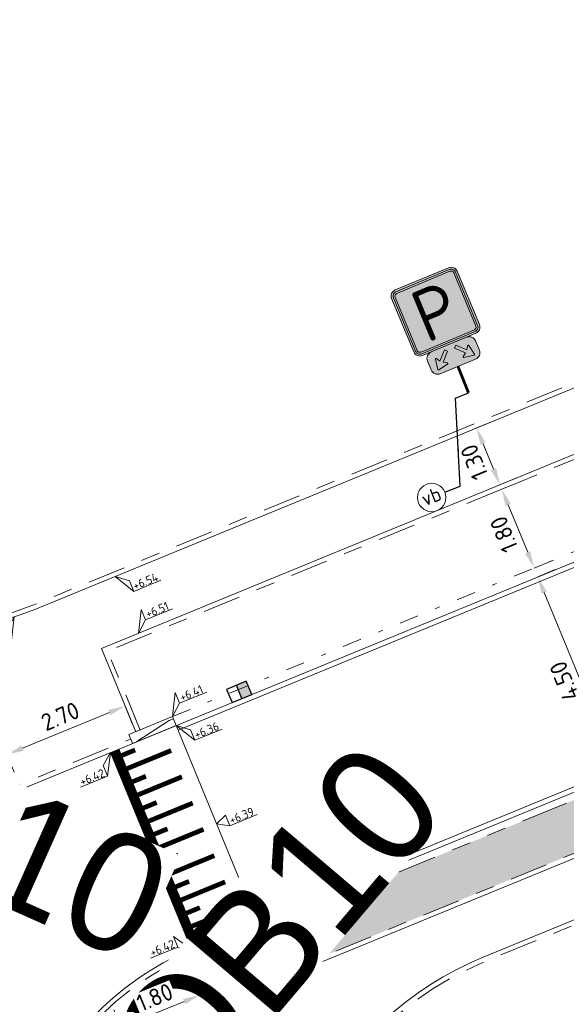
# Model space of a CAD drawing. Header units: metres. Extents: x 155090 to 155676, y 461362 to 461889.
# Tile 17 of 99: x 155116 to 155127, y 461651 to 461671. Entities that reach past the tile are written whole.
import ezdxf
from ezdxf.enums import TextEntityAlignment as Align

# ---------------------------------------------------------------- set-up
doc = ezdxf.new("R2018")
doc.units = ezdxf.units.M
for name, pattern in [('VH-GELEIDEBAND', [6, 2, -2, 0, -2]), ('VH-OPSLUITBAND-SO', [10, 4, -2, 2, -2]), ('VH-TROTTOIRBAND_130-150', [15, 5, -2, 2, -2, 2, -2])]:
    doc.linetypes.add(name, pattern=pattern)
doc.layers.get('0').update_dxf_attribs({"lineweight": 18})
doc.layers.get('Defpoints').update_dxf_attribs({"lineweight": 18})
doc.layers.add('N-WE-GR-Groen-A-200', color=7, linetype='Continuous', lineweight=18, true_color=0x52a500)
doc.layers.add('N-WE-RI-HWA_KOLK-S-200', color=150, linetype='Continuous', lineweight=25, true_color=0x007fff)
for name, color, linetype, lineweight in [('N-WE-IE-MEUBILAIR_WEGMEUBILAIR-S-200', 7, 'Continuous', 25), ('N-WE-IE-MEUBILAIR_WEGMEUBILAIR_PAAL-S-200', 7, 'Continuous', 25), ('N-WE-RI-OVERIG_RIOOLPUT_INSPECTIE-S-200', 10, 'Continuous', 25), ('N-WE-VH-KANTOPSLUITING-T18', 10, 'Continuous', 18), ('N-WE-VH-KANTOPSLUITING_GELEIDEBAND_50 200-G', 20, 'VH-GELEIDEBAND', 18), ('N-WE-VH-KANTOPSLUITING_OPSLUITBAND_100X200-G', 150, 'VH-OPSLUITBAND-SO', 18), ('N-WE-VH-KANTOPSLUITING_TROTTOIRBAND_130 150X250-G', 210, 'VH-TROTTOIRBAND_130-150', 18), ('N-WE-VH-KANTOPSLUITING_VERLOOPBAND-S', 7, 'Continuous', 18), ('N-WE-VH-KANTOPSLUITING_VOORKANT_BAND-G', 50, 'Continuous', 18), ('N-WE-VH-KANTVERHARDING_STREKLAAG-G', 60, 'Continuous', 18), ('N-WE-VW-MARKERING_SYMBOOL_PLATEAU-S', 7, 'Continuous', 18), ('N-WE-VW-VERKEERSTEKEN_BORD_E-S-200', 7, 'Continuous', 25), ('N-WE-VW-VERKEERSTEKEN_BORD_ONDERBORD-S-200', 7, 'Continuous', 25), ('X-XX-AL-HOOGTELABEL-S', 7, 'Continuous', 18), ('X-XX-AL-M', 7, 'Continuous', 18)]:
    doc.layers.add(name, color=color, linetype=linetype, lineweight=lineweight)
doc.styles.add('NLCS-ISO', font='NLCS-ISO.ttf')
doc.styles.add('NLCS-ISO-M200-T18', font='NLCS-ISO.ttf', dxfattribs={"height": 0.36})
doc.styles.add('NLCS-RVV-M200-T25', font='NLCS-RVV.ttf')
doc.dimstyles.new('NLCS-M200-T18-PIJL_L2_H1', dxfattribs={"dimscale": 0.2, "dimtxt": 2.5, "dimasz": 1.8, "dimexe": 2, "dimexo": 2, "dimgap": 0.7, "dimtad": 1, "dimzin": 0, "dimdsep": 46, "dimtxsty": 'NLCS-ISO-M200-T18', "dimcen": 0, "dimdle": 2, "dimclrd": 256, "dimclre": 256, "dimclrt": 10, "dimadec": 1, "dimazin": 0, "dimtfac": 1, "dimtdec": 3, "dimtofl": 0, "dimtmove": 0, "dimatfit": 3, "dimfxl": 2, "dimfxlon": 1, "dimtfillclr": 256, "dimtolj": 1, "dimtzin": 0, "dimlwd": -1, "dimlwe": -1, "dimarcsym": 0})
doc.dimstyles.new('NLCS-M200-T18-PIJL_L2_H2', dxfattribs={"dimscale": 0.2, "dimtxt": 0.36, "dimasz": 1.8, "dimexe": 2, "dimexo": 2, "dimgap": 0.7, "dimtad": 1, "dimzin": 0, "dimdsep": 46, "dimtxsty": 'NLCS-ISO-M200-T18', "dimcen": 0, "dimdle": 2, "dimclrd": 256, "dimclre": 256, "dimclrt": 10, "dimazin": 0, "dimtfac": 1, "dimtofl": 0, "dimtmove": 0, "dimatfit": 3, "dimfxl": 2, "dimfxlon": 1, "dimtfill": 1, "dimtfillclr": 256, "dimtolj": 1, "dimtzin": 0, "dimlwd": -1, "dimlwe": -1, "dimarcsym": 0})

# ---------------------------------------------------------------- blocks, each defined once
blk = doc.blocks.new('*U43')
at = {"const_width": 0.2}
blk.add_lwpolyline([(4.5, 1.4), (0, 1.4)], dxfattribs=at)
for points in [[(4.5, 1.5), (0, 1.5)], [(4.5, 0), (0, 0)]]:
    blk.add_lwpolyline(points)
at = {"const_width": 0.1, "flags": 128}
for points in [[(0.15, 1.3), (0.15, 1)], [(0.45, 1.3), (0.45, 0.3)], [(0.75, 1.3), (0.75, 1)], [(1.05, 1.3), (1.05, 0.3)], [(1.35, 1.3), (1.35, 1)], [(1.65, 1.3), (1.65, 0.3)], [(1.95, 1.3), (1.95, 1)], [(2.25, 1.3), (2.25, 0.3)], [(2.55, 1.3), (2.55, 1)], [(2.85, 1.3), (2.85, 0.3)], [(3.15, 1.3), (3.15, 1)], [(3.45, 1.3), (3.45, 0.3)], [(3.75, 1.3), (3.75, 1)], [(4.05, 1.3), (4.05, 0.3)], [(4.35, 1.3), (4.35, 1)]]:
    blk.add_lwpolyline(points, dxfattribs=at)
blk = doc.blocks.new('*U51')
at = {"lineweight": 30, "flags": 106}
blk.add_attdef('OB', text='', height=0.36, dxfattribs=at).set_placement((0, 0.1), align=Align.BOTTOM_CENTER)
blk = doc.blocks.new('SVH-VERLOOPBAND_TROTTOIRBAND 130 150X250 HD_OPSLUITBAND 100X200 HD_RECHTS_L1000-MM_DYN')
blk.add_lwpolyline([(1000, 100), (900, 100), (100, 150), (0, 150), (0, 0), (1000, 0)], close=True)
blk.add_lwpolyline([(100, 20), (0, 20), (100, 20), (900, 0)])
blk = doc.blocks.new('SVH-GELEIDEBAND INRITVERLOOPBAND_50 200X200_RECHTS_L1000_HD-MM')
blk.add_lwpolyline([(1000, 0), (0, 0), (0, 200), (1000, 200)], close=True)
blk.add_lwpolyline([(100, 0), (900, 150), (1000, 150)])
blk = doc.blocks.new('*U343')
at = {"lineweight": 18}
for p, q in [((-2.46, -2.01), (0, 0)), ((0, 0), (-2.46, -4.41)), ((-2.46, -4.41), (-2.46, -2.01)), ((-8.66, -4.41), (-2.46, -4.41))]:
    blk.add_line(p, q, dxfattribs=at)
at = {"lineweight": 18, "style": 'NLCS-ISO'}
blk.add_attdef('...', text='', height=1.8, dxfattribs=at).set_placement((-5.56, -4.83), align=Align.BOTTOM_CENTER)
blk = doc.blocks.new('*U345')
at = {"lineweight": 18}
for p, q in [((-2.46, -2.01), (0, 0)), ((0, 0), (-2.46, -4.41)), ((-2.46, -4.41), (-2.46, -2.01)), ((-8.66, -4.41), (-2.46, -4.41))]:
    blk.add_line(p, q, dxfattribs=at)
at = {"lineweight": 18, "style": 'NLCS-ISO'}
blk.add_attdef('...', text='', height=1.8, dxfattribs=at).set_placement((-5.56, -4.83), align=Align.BOTTOM_CENTER)
blk = doc.blocks.new('*U359')
at = {"lineweight": 18}
for p, q in [((-2.46, -1.41), (-2.46, 0.99)), ((-2.46, 0.99), (0, 0)), ((0, 0), (-2.46, -1.41)), ((-8.66, -1.41), (-2.46, -1.41))]:
    blk.add_line(p, q, dxfattribs=at)
at = {"lineweight": 18, "style": 'NLCS-ISO'}
blk.add_attdef('...', text='', height=1.8, dxfattribs=at).set_placement((-5.56, -1.83), align=Align.BOTTOM_CENTER)
blk = doc.blocks.new('*U332')
at = {"lineweight": 18}
for p, q in [((-2.46, 1.59), (-2.46, 3.99)), ((-2.46, 3.99), (0, 0)), ((-8.66, 1.59), (-2.46, 1.59)), ((0, 0), (-2.46, 1.59))]:
    blk.add_line(p, q, dxfattribs=at)
at = {"lineweight": 18, "style": 'NLCS-ISO'}
blk.add_attdef('...', text='', height=1.8, dxfattribs=at).set_placement((-5.56, 1.17), align=Align.BOTTOM_CENTER)
blk = doc.blocks.new('*U341')
at = {"lineweight": 18}
for p, q in [((2.46, -2.01), (0, 0)), ((0, 0), (2.46, -4.41)), ((2.46, -4.41), (2.46, -2.01)), ((8.66, -4.41), (2.46, -4.41))]:
    blk.add_line(p, q, dxfattribs=at)
at = {"lineweight": 18, "style": 'NLCS-ISO'}
blk.add_attdef('...', text='', height=1.8, dxfattribs=at).set_placement((5.56, -4.83), align=Align.BOTTOM_CENTER)
blk = doc.blocks.new('*U358')
at = {"lineweight": 18}
for p, q in [((2.46, 0.99), (0, 0)), ((0, 0), (2.46, -1.41)), ((2.46, -1.41), (2.46, 0.99)), ((8.66, -1.41), (2.46, -1.41))]:
    blk.add_line(p, q, dxfattribs=at)
at = {"lineweight": 18, "style": 'NLCS-ISO'}
blk.add_attdef('...', text='', height=1.8, dxfattribs=at).set_placement((5.56, -1.83), align=Align.BOTTOM_CENTER)
blk = doc.blocks.new('*U15')
at = {"lineweight": 18}
for p, q in [((2.46, 4.47), (0, 0)), ((2.46, 2.07), (2.46, 4.47)), ((0, 0), (2.46, 2.07)), ((8.66, 2.07), (2.46, 2.07))]:
    blk.add_line(p, q, dxfattribs=at)
at = {"lineweight": 18, "style": 'NLCS-ISO'}
blk.add_attdef('...', text='', height=1.8, dxfattribs=at).set_placement((5.56, 1.65), align=Align.BOTTOM_CENTER)
blk = doc.blocks.new('SRI-KOLK_TROTTOIR-SO')
blk.add_hatch(color=256).paths.add_polyline_path([(1.125, 1.5), (-1.125, 1.5), (-1.125, 0)])
blk.add_line((-1.125, 0), (1.125, 1.5))
at = {"flags": 128}
blk.add_lwpolyline([(-1.125, 0), (1.125, 0), (1.125, 1.5), (-1.125, 1.5)], close=True, dxfattribs=at)
blk = doc.blocks.new('SRI-KOLK_RWS-SO')
h = blk.add_hatch(color=256)
h.dxf.hatch_style = 1
h.paths.add_polyline_path([(0, 0), (1.125, 0), (1.125, 1.5), (0, 1.5)])
blk.add_line((0, 0), (0, 1.5))
blk.add_lwpolyline([(-1.125, 0), (1.125, 0), (1.125, 1.5), (-1.125, 1.5)], close=True)
blk = doc.blocks.new('N-SVW-VERKEERSTEKEN_BORD_ONDERBORD_OB504-SO')
at = {"true_color": 0xffffff}
h = blk.add_hatch(color=7, dxfattribs=at)
h.dxf.hatch_style = 1
edge = h.paths.add_edge_path()
edge.add_line((-2.75, 0.52), (-2.75, -0.52))
edge.add_arc((-2.02, -0.52), 0.726, 180, 270)
edge.add_line((-2.02, -1.25), (2.02, -1.25))
edge.add_arc((2.02, -0.52), 0.726, 270, 360)
edge.add_line((2.75, -0.52), (2.75, 0.52))
edge.add_arc((2.02, 0.52), 0.726, 360, 450)
edge.add_line((2.02, 1.25), (-2.02, 1.25))
edge.add_arc((-2.02, 0.52), 0.726, 450, 540)
at = {"true_color": 0x191919}
h = blk.add_hatch(color=250, dxfattribs=at)
h.dxf.hatch_style = 1
edge = h.paths.add_edge_path()
edge.add_arc((-2.03, -0.73), 0.0706, -190.4489, -79.6849, ccw=False)
edge.add_line((-2.1, -0.72), (-1.9, 0.36))
edge.add_arc((-1.83, 0.35), 0.069, 28.0196, 169.618, ccw=False)
edge.add_line((-1.77, 0.38), (-1.54, 0))
edge.add_line((-1.54, 0), (-0.63, 0.91))
edge.add_line((-0.63, 0.91), (-0.39, 0.66))
edge.add_line((-0.39, 0.66), (-1.29, -0.24))
edge.add_line((-1.29, -0.24), (-0.91, -0.48))
edge.add_arc((-0.95, -0.54), 0.0707, -75.8476, 58.2055, ccw=False)
edge.add_line((-0.93, -0.61), (-2.02, -0.8))
h = blk.add_hatch(color=250, dxfattribs=at)
h.dxf.hatch_style = 1
edge = h.paths.add_edge_path()
edge.add_arc((2.03, -0.73), 0.0706, 259.6849, 370.4489)
edge.add_line((2.1, -0.72), (1.9, 0.36))
edge.add_arc((1.83, 0.35), 0.069, 10.382, 151.9804)
edge.add_line((1.77, 0.38), (1.54, 0))
edge.add_line((1.54, 0), (0.63, 0.91))
edge.add_line((0.63, 0.91), (0.39, 0.66))
edge.add_line((0.39, 0.66), (1.29, -0.24))
edge.add_line((1.29, -0.24), (0.91, -0.48))
edge.add_arc((0.95, -0.54), 0.0707, 121.7945, 255.8476)
edge.add_line((0.93, -0.61), (2.02, -0.8))
at = {"color": 250, "lineweight": 0, "true_color": 0x191919}
for points in [[(-2.75, 0.52), (-2.75, -0.52, 0.414214), (-2.02, -1.25), (2.02, -1.25, 0.414214), (2.75, -0.52), (2.75, 0.52, 0.414214), (2.02, 1.25), (-2.02, 1.25, 0.414214)], [(-0.39, 0.66), (-1.29, -0.24), (-0.91, -0.48, -0.662219), (-0.93, -0.61), (-2.02, -0.8, -0.524067), (-2.1, -0.72), (-1.9, 0.36, -0.710653), (-1.77, 0.38), (-1.54, 0), (-0.63, 0.91)], [(0.39, 0.66), (1.29, -0.24), (0.91, -0.48, 0.662219), (0.93, -0.61), (2.02, -0.8, 0.524067), (2.1, -0.72), (1.9, 0.36, 0.710653), (1.77, 0.38), (1.54, 0), (0.63, 0.91)]]:
    blk.add_lwpolyline(points, format="xyb", close=True, dxfattribs=at)
blk = doc.blocks.new('N-SVW-VERKEERSTEKEN_BORD_E04-SO')
at = {"true_color": 0x007dc8}
h = blk.add_hatch(color=152, dxfattribs=at)
h.dxf.hatch_style = 1
h.paths.add_polyline_path([(3.05, 3.75), (-3.05, 3.75, 0.414214), (-3.75, 3.05), (-3.75, 0), (-3.55, 0), (-3.55, 3.05, -0.414214), (-3.05, 3.55), (3.05, 3.55, -0.414214), (3.55, 3.05), (3.55, 0), (3.75, 0), (3.75, 3.05, 0.414214)])
at = {"true_color": 0xffffff}
h = blk.add_hatch(color=7, dxfattribs=at)
h.dxf.hatch_style = 1
h.paths.add_polyline_path([(3.05, 3.55), (-3.05, 3.55, 0.414214), (-3.55, 3.05), (-3.55, 0), (-3.35, 0), (-3.35, 3.05, -0.414214), (-3.05, 3.35), (3.05, 3.35, -0.414214), (3.35, 3.05), (3.35, 0), (3.55, 0), (3.55, 3.05, 0.414214)])
at = {"true_color": 0x007dc8}
h = blk.add_hatch(color=152, dxfattribs=at)
h.dxf.hatch_style = 1
edge = h.paths.add_edge_path()
edge.add_line((-3.05, -3.35), (3.05, -3.35))
edge.add_arc((3.05, -3.05), 0.3, 270, 360)
edge.add_line((3.35, -3.05), (3.35, 3.05))
edge.add_arc((3.05, 3.05), 0.3, 0, 90)
edge.add_line((3.05, 3.35), (-3.05, 3.35))
edge.add_arc((-3.05, 3.05), 0.3, 90, 180)
edge.add_line((-3.35, 3.05), (-3.35, -3.05))
edge.add_arc((-3.05, -3.05), 0.3, 180, 270)
h = blk.add_hatch(color=152, dxfattribs=at)
h.dxf.hatch_style = 1
h.paths.add_polyline_path([(-3.55, 0), (-3.75, 0), (-3.75, -3.05, 0.414214), (-3.05, -3.75), (3.05, -3.75, 0.414214), (3.75, -3.05), (3.75, 0), (3.55, 0), (3.55, -3.05, -0.414214), (3.05, -3.55), (-3.05, -3.55, -0.414214), (-3.55, -3.05)])
at = {"true_color": 0xffffff}
h = blk.add_hatch(color=7, dxfattribs=at)
h.dxf.hatch_style = 1
h.paths.add_polyline_path([(-3.35, 0), (-3.55, 0), (-3.55, -3.05, 0.414214), (-3.05, -3.55), (3.05, -3.55, 0.414214), (3.55, -3.05), (3.55, 0), (3.35, 0), (3.35, -3.05, -0.414214), (3.05, -3.35), (-3.05, -3.35, -0.414214), (-3.35, -3.05)])
at = {"color": 152, "lineweight": 0, "true_color": 0x007dc8}
blk.add_lwpolyline([(-3.05, -3.75), (3.05, -3.75, 0.414214), (3.75, -3.05), (3.75, 3.05, 0.414214), (3.05, 3.75), (-3.05, 3.75, 0.414214), (-3.75, 3.05), (-3.75, -3.05, 0.414214)], format="xyb", close=True, dxfattribs=at)
at = {"color": 7, "lineweight": 0, "true_color": 0xffffff}
for points in [[(-3.05, -3.55), (3.05, -3.55, 0.414214), (3.55, -3.05), (3.55, 3.05, 0.414214), (3.05, 3.55), (-3.05, 3.55, 0.414214), (-3.55, 3.05), (-3.55, -3.05, 0.414214)], [(-3.05, -3.35), (3.05, -3.35, 0.414214), (3.35, -3.05), (3.35, 3.05, 0.414214), (3.05, 3.35), (-3.05, 3.35, 0.414214), (-3.35, 3.05), (-3.35, -3.05, 0.414214)]]:
    blk.add_lwpolyline(points, format="xyb", close=True, dxfattribs=at)
at = {"color": 7, "true_color": 0xffffff, "style": 'NLCS-RVV-M200-T25'}
blk.add_text('P', height=5.5, dxfattribs=at).set_placement((0, 0), align=Align.MIDDLE_CENTER)
blk = doc.blocks.new('SRI-PUT_INSPECTIE-SO')
at = {"flags": 128}
blk.add_lwpolyline([(-2, -2), (2, -2), (2, 2), (-2, 2)], close=True, dxfattribs=at)
blk.add_circle((0, 0), 2)
at = {"style": 'NLCS-ISO'}
blk.add_text('I', height=2.5, dxfattribs=at).set_placement((-0.003, -0.007), align=Align.MIDDLE_CENTER)
blk = doc.blocks.new('*U334')
at = {"lineweight": 18}
for p, q in [((2.46, -2.01), (0, 0)), ((0, 0), (2.46, -4.41)), ((2.46, -4.41), (2.46, -2.01)), ((8.66, -4.41), (2.46, -4.41))]:
    blk.add_line(p, q, dxfattribs=at)
at = {"lineweight": 18, "style": 'NLCS-ISO'}
blk.add_attdef('...', text='', height=1.8, dxfattribs=at).set_placement((5.56, -4.83), align=Align.BOTTOM_CENTER)
blk = doc.blocks.new('*D338')
at = {"layer": 'Defpoints', "color": 0, "transparency": 16777216}
for p in [(155126.579, 461659.632), (155126.579, 461659.632), (155128.289, 461655.47)]:
    blk.add_point(p, dxfattribs=at)
at = {"layer": 'X-XX-AL-M', "transparency": 16777216}
for p, q in [((155126.579, 461659.632), (155126.949, 461659.784)), ((155128.152, 461655.803), (155126.715, 461659.299)), ((155128.289, 461655.47), (155128.659, 461655.622))]:
    blk.add_line(p, q, dxfattribs=at)
for points in [[(155126.66, 461659.276), (155126.771, 461659.322), (155126.579, 461659.632)], [(155128.096, 461655.78), (155128.207, 461655.826), (155128.289, 461655.47)]]:
    blk.add_solid(points, dxfattribs=at)
at = {"layer": 'X-XX-AL-M', "color": 10, "transparency": 16777216, "insert": (155127.138, 461657.429), "char_height": 0.36, "attachment_point": 5, "rotation": 112.3353, "style": 'NLCS-ISO-M200-T18', "bg_fill": 3, "box_fill_scale": 1.1, "bg_fill_color": 256, "bg_fill_true_color": 13158600, "bg_fill_transparency": 0}
blk.add_mtext('\\A1;4.50', dxfattribs=at)
blk = doc.blocks.new('*D339')
at = {"layer": 'Defpoints', "color": 0, "transparency": 16777216}
for p in [(155125.819, 461661.482), (155125.819, 461661.482), (155126.503, 461659.817)]:
    blk.add_point(p, dxfattribs=at)
at = {"layer": 'X-XX-AL-M', "transparency": 16777216}
for p, q in [((155125.819, 461661.482), (155126.189, 461661.634)), ((155126.366, 461660.15), (155125.955, 461661.149)), ((155126.503, 461659.817), (155126.873, 461659.969))]:
    blk.add_line(p, q, dxfattribs=at)
for points in [[(155125.9, 461661.126), (155126.011, 461661.172), (155125.819, 461661.482)], [(155126.31, 461660.127), (155126.421, 461660.173), (155126.503, 461659.817)]]:
    blk.add_solid(points, dxfattribs=at)
at = {"layer": 'X-XX-AL-M', "color": 10, "transparency": 16777216, "insert": (155125.865, 461660.528), "char_height": 0.36, "attachment_point": 5, "rotation": 112.3353, "style": 'NLCS-ISO-M200-T18', "bg_fill": 3, "box_fill_scale": 1.1, "bg_fill_color": 256, "bg_fill_true_color": 13158600, "bg_fill_transparency": 0}
blk.add_mtext('\\A1;1.80', dxfattribs=at)
blk = doc.blocks.new('*D340')
at = {"layer": 'Defpoints', "color": 0, "transparency": 16777216}
for p in [(155125.287, 461662.777), (155125.287, 461662.777), (155125.781, 461661.575)]:
    blk.add_point(p, dxfattribs=at)
at = {"layer": 'X-XX-AL-M', "transparency": 16777216}
for p, q in [((155125.287, 461662.777), (155125.657, 461662.929)), ((155125.644, 461661.908), (155125.423, 461662.444)), ((155125.781, 461661.575), (155126.151, 461661.727))]:
    blk.add_line(p, q, dxfattribs=at)
for points in [[(155125.368, 461662.421), (155125.479, 461662.467), (155125.287, 461662.777)], [(155125.588, 461661.885), (155125.699, 461661.931), (155125.781, 461661.575)]]:
    blk.add_solid(points, dxfattribs=at)
at = {"layer": 'X-XX-AL-M', "color": 10, "transparency": 16777216, "insert": (155125.238, 461662.054), "char_height": 0.36, "attachment_point": 5, "rotation": 112.3353, "style": 'NLCS-ISO-M200-T18', "bg_fill": 3, "box_fill_scale": 1.1, "bg_fill_color": 256, "bg_fill_true_color": 13158600, "bg_fill_transparency": 0}
blk.add_mtext('\\A1;1.30', dxfattribs=at)
blk = doc.blocks.new('*D346')
at = {"layer": 'Defpoints', "color": 0, "transparency": 16777216}
for p in [(155117.724, 461657.238), (155115.227, 461656.212), (155115.364, 461655.877)]:
    blk.add_point(p, dxfattribs=at)
at = {"layer": 'X-XX-AL-M', "transparency": 16777216}
for p, q in [((155117.529, 461656.766), (155115.697, 461656.014)), ((155117.862, 461656.903), (155118.014, 461656.533)), ((155115.364, 461655.877), (155115.516, 461655.507))]:
    blk.add_line(p, q, dxfattribs=at)
for points in [[(155117.506, 461656.822), (155117.552, 461656.711), (155117.862, 461656.903)], [(155115.675, 461656.069), (155115.72, 461655.958), (155115.364, 461655.877)]]:
    blk.add_solid(points, dxfattribs=at)
at = {"layer": 'X-XX-AL-M', "color": 10, "transparency": 16777216, "insert": (155116.492, 461656.686), "char_height": 0.36, "attachment_point": 5, "rotation": 22.3353, "style": 'NLCS-ISO-M200-T18', "bg_fill": 3, "box_fill_scale": 1.1, "bg_fill_color": 256, "bg_fill_true_color": 13158600, "bg_fill_transparency": 0}
blk.add_mtext('\\A1;2.70', dxfattribs=at)
blk = doc.blocks.new('*D349')
at = {"layer": 'Defpoints', "color": 0, "transparency": 16777216}
for p in [(155119.568, 461650.493), (155117.776, 461650.116), (155117.903, 461649.808)]:
    blk.add_point(p, dxfattribs=at)
at = {"layer": 'X-XX-AL-M', "transparency": 16777216}
for p, q in [((155119.441, 461650.8), (155119.289, 461651.17)), ((155117.776, 461650.116), (155117.624, 461650.486)), ((155119.108, 461650.663), (155118.109, 461650.252))]:
    blk.add_line(p, q, dxfattribs=at)
for points in [[(155119.086, 461650.718), (155119.131, 461650.607), (155119.441, 461650.8)], [(155118.087, 461650.308), (155118.132, 461650.197), (155117.776, 461650.116)]]:
    blk.add_solid(points, dxfattribs=at)
at = {"layer": 'X-XX-AL-M', "color": 10, "transparency": 16777216, "insert": (155118.487, 461650.754), "char_height": 0.36, "attachment_point": 5, "rotation": 22.3353, "style": 'NLCS-ISO-M200-T18', "bg_fill": 3, "box_fill_scale": 1.1, "bg_fill_color": 256, "bg_fill_true_color": 13158600, "bg_fill_transparency": 0}
blk.add_mtext('\\A1;1.80', dxfattribs=at)
blk = doc.blocks.new('SIE-WEG_PAAL_VERKEERSBORD_DYN-SO')
at = {"color": 0, "linetype": 'ByBlock', "lineweight": 18}
blk.add_circle((0, 0), 1.5, dxfattribs=at)
at = {"color": 0, "linetype": 'ByBlock', "lineweight": 18, "style": 'NLCS-ISO'}
blk.add_text('vb', height=1.5, dxfattribs=at).set_placement((0, 0.13), align=Align.MIDDLE_CENTER)
blk = doc.blocks.new('*U566')
at = {"const_width": 0.3, "flags": 128}
blk.add_lwpolyline([(7.72, 8.82), (7.72, 11.82)], dxfattribs=at)
at = {"flags": 128}
blk.add_lwpolyline([(1.5, 0), (3.25, 0), (6.22, 8.82), (7.72, 8.82)], dxfattribs=at)
at = {"lineweight": 18}
blk.add_circle((0, 0), 1.5, dxfattribs=at)

msp = doc.modelspace()

# ---------------------------------------------------------------- hatches: boundary and pattern name
at = {"layer": 'N-WE-GR-Groen-A-200', "true_color": 0x7fff00, "transparency": 33554585}
h = msp.add_hatch(color=70, dxfattribs=at)
h.dxf.hatch_style = 1
h.paths.add_polyline_path([(155142.46, 461661.13), (155141.732, 461660.831), (155141.72, 461660.825), (155120.615, 461652.155), (155119.856, 461651.897), (155119.208, 461651.63), (155119.622, 461650.623), (155142.859, 461660.159)])

# ---------------------------------------------------------------- linework, layer by layer
at = {"layer": 'N-WE-VH-KANTOPSLUITING_GELEIDEBAND_50 200-G', "ltscale": 0.2, "flags": 128}
msp.add_lwpolyline([(155118.864, 461656.679), (155164.982, 461675.626)], dxfattribs=at)
at = {"layer": 'N-WE-VH-KANTOPSLUITING_OPSLUITBAND_100X200-G', "ltscale": 0.2, "flags": 128}
for points in [[(155109.978, 461660.844, 0.356963), (155115.914, 461659.034), (155172.292, 461682.197), (155191.904, 461690.337, 0.453833), (155194.694, 461698.609), (155187.139, 461711.601)], [(155121.346, 461643.649, -0.36419), (155125.467, 461651.509), (155167.272, 461668.664, -0.381081), (155175.934, 461665.612)], [(155106.677, 461658.638), (155107.718, 461657.09, 0.356193), (155114.857, 461654.924), (155117.977, 461656.207)], [(155117.642, 461641.313), (155116.534, 461643.094, -0.463991), (155119.3, 461651.669), (155119.764, 461651.859)]]:
    msp.add_lwpolyline(points, format="xyb", dxfattribs=at)
for points in [[(155118.178, 461656.397), (155117.494, 461658.062), (155137.843, 461666.423), (155138.527, 461664.758)], [(155119.208, 461651.63), (155119.622, 461650.623), (155142.859, 461660.159), (155142.46, 461661.13)]]:
    msp.add_lwpolyline(points, dxfattribs=at)
at = {"layer": 'N-WE-VH-KANTOPSLUITING_TROTTOIRBAND_130 150X250-G', "ltscale": 0.2, "flags": 128}
msp.add_lwpolyline([(155120.708, 461652.193), (155142.552, 461661.168)], dxfattribs=at)
at = {"layer": 'N-WE-VH-KANTOPSLUITING_VOORKANT_BAND-G', "ltscale": 0.2, "flags": 128}
for points in [[(155106.594, 461658.583), (155107.635, 461657.034, 0.356193), (155114.895, 461654.832), (155185.023, 461683.644, 0.036676), (155190.266, 461686.262), (155195.375, 461689.3, 0.411368), (155197.495, 461697.474), (155188.738, 461712.531)], [(155109.895, 461660.789, 0.356963), (155115.952, 461658.942), (155172.33, 461682.105), (155191.942, 461690.244, 0.453833), (155194.781, 461698.66), (155187.226, 461711.651)], [(155217.953, 461578.608), (155220.502, 461573.21), (155222.089, 461573.96, 0.43268), (155224.333, 461580.895), (155188.617, 461645.679), (155175.246, 461669.968, 0.381374), (155168.965, 461672.182), (155139.537, 461660.091), (155121.572, 461652.71)], [(155121.256, 461643.592, -0.365652), (155125.429, 461651.601), (155167.234, 461668.757, -0.381081), (155176.022, 461665.661)], [(155117.558, 461641.259), (155116.449, 461643.041, -0.463991), (155119.262, 461651.761), (155121.572, 461652.71)]]:
    msp.add_lwpolyline(points, format="xyb", dxfattribs=at)
for points in [[(155118.085, 461656.359), (155117.363, 461658.116), (155137.898, 461666.553), (155138.62, 461664.796)], [(155119.117, 461651.59), (155119.568, 461650.493), (155142.99, 461660.105), (155142.552, 461661.168)]]:
    msp.add_lwpolyline(points, dxfattribs=at)
at = {"layer": 'N-WE-VH-KANTVERHARDING_STREKLAAG-G', "ltscale": 0.2, "flags": 128}
for points in [[(155118.98, 461656.397), (155164.635, 461675.154)], [(155166.265, 461671.186), (155139.497, 461660.188), (155120.611, 461652.429)]]:
    msp.add_lwpolyline(points, dxfattribs=at)

# ---------------------------------------------------------------- block references
at = {"layer": 'N-WE-IE-MEUBILAIR_WEGMEUBILAIR_PAAL-S-200', "xscale": 0.2, "yscale": 0.2, "zscale": 0.2, "rotation": 21.82916789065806}
msp.add_blockref('SIE-WEG_PAAL_VERKEERSBORD_DYN-SO', (155124.339, 461661.307), dxfattribs=at)
at = {"layer": 'N-WE-RI-HWA_KOLK-S-200', "xscale": 0.2, "yscale": 0.2, "zscale": 0.2}
for name, p, rotation in [('SRI-KOLK_RWS-SO', (155120.328, 461657.064), 22.3352752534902), ('SRI-KOLK_TROTTOIR-SO', (155122.038, 461652.902), 202.3352752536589)]:
    msp.add_blockref(name, p, dxfattribs=dict(at, rotation=rotation))
at = {"layer": 'N-WE-RI-OVERIG_RIOOLPUT_INSPECTIE-S-200', "xscale": 0.25, "yscale": 0.25, "zscale": 0.25, "rotation": 22.3352752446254}
msp.add_blockref('SRI-PUT_INSPECTIE-SO', (155122.618, 461654.493), dxfattribs=at)
at = {"layer": 'N-WE-VH-KANTOPSLUITING_VERLOOPBAND-S'}
for name, p, xscale, yscale, zscale, rotation in [('SVH-GELEIDEBAND INRITVERLOOPBAND_50 200X200_RECHTS_L1000_HD-MM', (155118.015, 461656.114), 0.0009999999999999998, 0.0009999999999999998, 0.0009999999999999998, 22.33527525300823), ('SVH-VERLOOPBAND_TROTTOIRBAND 130 150X250 HD_OPSLUITBAND 100X200 HD_RECHTS_L1000-MM_DYN', (155120.651, 461652.332), 0.001, 0.001, 0.001, 202.3344254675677)]:
    msp.add_blockref(name, p, dxfattribs=dict(at, xscale=xscale, yscale=yscale, zscale=zscale, rotation=rotation))
at = {"layer": 'N-WE-VW-MARKERING_SYMBOOL_PLATEAU-S', "lineweight": 0, "rotation": 112.3352752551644}
msp.add_blockref('*U43', (155120.651, 461652.332), dxfattribs=at)
at = {"layer": 'N-WE-VW-VERKEERSTEKEN_BORD_E-S-200', "xscale": 0.2, "yscale": 0.2, "zscale": 0.2, "rotation": 22.5972424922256}
msp.add_blockref('N-SVW-VERKEERSTEKEN_BORD_E04-SO', (155124.419, 461665.233), dxfattribs=at)
at = {"layer": 'N-WE-VW-VERKEERSTEKEN_BORD_ONDERBORD-S-200', "xscale": 0.2, "yscale": 0.2, "zscale": 0.2, "rotation": 22.49812136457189}
msp.add_blockref('N-SVW-VERKEERSTEKEN_BORD_ONDERBORD_OB504-SO', (155124.798, 461664.307), dxfattribs=at)
at = {"layer": 'X-XX-AL-HOOGTELABEL-S', "xscale": 0.1, "yscale": 0.1, "zscale": 0.1, "rotation": 22.33527525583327}
for name, p, values in [('*U341', (155117.648, 461659.639), {'...': '+6.54'}), ('*U15', (155118.142, 461658.437), {'...': '+6.51'}), ('*U345', (155115.52, 461658.787), {'...': '+6.55'}), ('*U15', (155118.864, 461656.679), {'...': '+6.41'}), ('*U334', (155118.94, 461656.494), {'...': '+6.36'}), ('*U343', (155117.552, 461655.924), {'...': '+6.42'}), ('*U358', (155119.795, 461654.413), {'...': '+6.39'}), ('*U359', (155118.408, 461653.843), {'...': '+6.47'}), ('*U15', (155120.651, 461652.332), {'...': '+6.36'}), ('*U334', (155120.708, 461652.193), {'...': '+6.46'}), ('*U332', (155119.262, 461651.761), {'...': '+6.42'}), ('*U15', (155121.103, 461651.231), {'...': '+6.46'})]:
    msp.add_blockref(name, p, dxfattribs=at).add_auto_attribs(values)

# ---------------------------------------------------------------- next in the draw order: dimensions: what is measured, and where the dimension line sits
at = {"layer": 'X-XX-AL-M'}
dim = msp.add_linear_dim(base=(155126.579, 461659.632), p1=(155128.289, 461655.47), p2=(155126.579, 461659.632), angle=292.3353, dimstyle='NLCS-M200-T18-PIJL_L2_H2', override={"dimtxsty": 'NLCS-ISO-M200-T18', "dimtmove": 1, "dimtfill": 1}, dxfattribs=at)
dim.commit()
dim.dimension.update_dxf_attribs({"geometry": '*D338', "text_midpoint": (155127.138, 461657.429)})
dim = msp.add_aligned_dim(p1=(155117.724, 461657.238), p2=(155115.227, 461656.212), distance=0.362, dimstyle='NLCS-M200-T18-PIJL_L2_H1', override={"dimtxsty": 'NLCS-ISO-M200-T18', "dimtfill": 1}, dxfattribs=at)
dim.commit()
dim.dimension.update_dxf_attribs({"geometry": '*D346', "text_midpoint": (155116.492, 461656.686)})

# ---------------------------------------------------------------- next in the draw order: block references
at = {"layer": 'N-WE-VH-KANTOPSLUITING-T18'}
ref = msp.add_blockref('*U51', (155111.192, 461657.156), dxfattribs=dict(at, xscale=0.7500000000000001, yscale=0.7500000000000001, zscale=0.7500000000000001, rotation=335.964698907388))
lines = msp.add_mtext('OB10', dxfattribs={"layer": '0', "insert": (155111.223, 461657.224), "char_height": 2.5, "attachment_point": 1, "rotation": 335.9647, "bg_fill": 3, "box_fill_scale": 1, "bg_fill_color": 256, "bg_fill_transparency": 0})
ref.add_attrib('OB', '', (155111.223, 461657.224), dxfattribs={"flags": 28}).embed_mtext(lines)
ref = msp.add_blockref('*U51', (155117.367, 461649.76), dxfattribs=dict(at, xscale=0.75, yscale=0.75, zscale=0.75, rotation=49.64356556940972))
lines = msp.add_mtext('OB10', dxfattribs={"layer": '0', "insert": (155117.31, 461649.809), "char_height": 2.5, "attachment_point": 1, "rotation": 49.6436, "bg_fill": 3, "box_fill_scale": 1, "bg_fill_color": 256, "bg_fill_transparency": 0})
ref.add_attrib('OB', '', (155117.31, 461649.809), dxfattribs={"flags": 2}).embed_mtext(lines)

# ---------------------------------------------------------------- next in the draw order: dimensions: what is measured, and where the dimension line sits
at = {"layer": 'X-XX-AL-M'}
dim = msp.add_linear_dim(base=(155125.819, 461661.482), p1=(155126.503, 461659.817), p2=(155125.819, 461661.482), angle=292.3353, dimstyle='NLCS-M200-T18-PIJL_L2_H2', override={"dimtxsty": 'NLCS-ISO-M200-T18', "dimtmove": 1, "dimtfill": 1}, dxfattribs=at)
dim.commit()
dim.dimension.update_dxf_attribs({"geometry": '*D339', "text_midpoint": (155125.865, 461660.528)})

# ---------------------------------------------------------------- next in the draw order: dimensions: what is measured, and where the dimension line sits
dim = msp.add_linear_dim(base=(155125.287, 461662.777), p1=(155125.781, 461661.575), p2=(155125.287, 461662.777), angle=292.3353, dimstyle='NLCS-M200-T18-PIJL_L2_H2', override={"dimtxsty": 'NLCS-ISO-M200-T18', "dimtmove": 1, "dimtfill": 1}, dxfattribs=at)
dim.commit()
dim.dimension.update_dxf_attribs({"geometry": '*D340', "text_midpoint": (155125.238, 461662.054)})
dim = msp.add_aligned_dim(p1=(155119.568, 461650.493), p2=(155117.903, 461649.808), distance=-0.332, dimstyle='NLCS-M200-T18-PIJL_L2_H1', override={"dimtxsty": 'NLCS-ISO-M200-T18', "dimtfill": 1}, dxfattribs=at)
dim.commit()
dim.dimension.update_dxf_attribs({"geometry": '*D349', "text_midpoint": (155118.487, 461650.754)})

# ---------------------------------------------------------------- next in the draw order: block references
at = {"layer": 'N-WE-IE-MEUBILAIR_WEGMEUBILAIR-S-200', "xscale": 0.2, "yscale": 0.2, "zscale": 0.2, "rotation": 21.82916788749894}
msp.add_blockref('*U566', (155124.339, 461661.307), dxfattribs=at)

doc.saveas('drawing.dxf')
